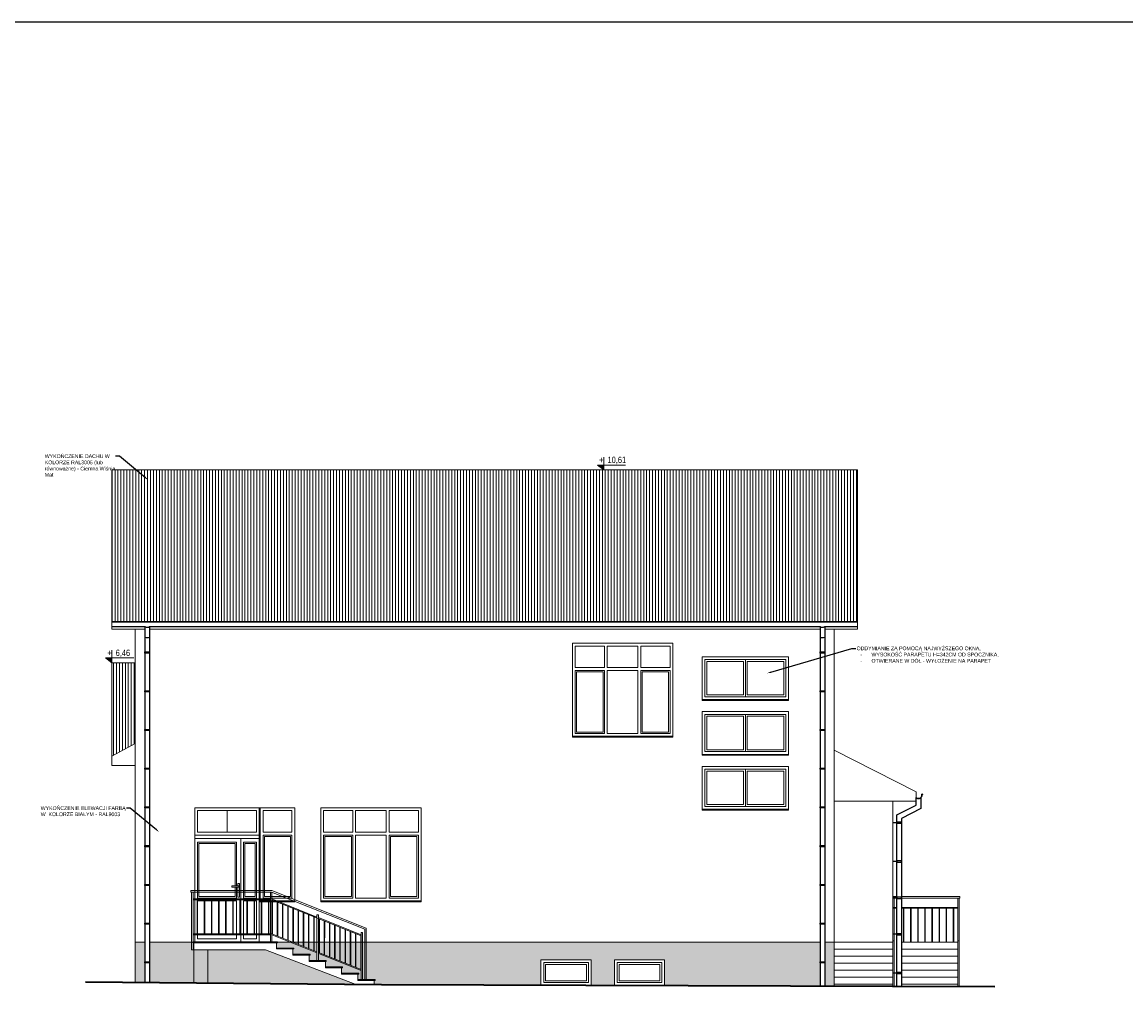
# Model space of a CAD drawing. Header units: millimetres. Extents: x 6506 to 39690, y 6022 to 25261.
# Tile 46 of 59: x 14382 to 16755, y 23160 to 25261. Entities that reach past the tile are written whole.
import ezdxf
from ezdxf import colors
from ezdxf.entities.mleader import LeaderData, LeaderLine
from ezdxf.enums import TextEntityAlignment as Align
from ezdxf.math import Vec2, Vec3

# ---------------------------------------------------------------- set-up
doc = ezdxf.new("R2010")
doc.units = ezdxf.units.MM
doc.layers.add('000_HATCH', color=253, linetype='Continuous', lineweight=5, transparency=0.5)
doc.layers.add('A_DZIAŁOWA_PROJEKTOWANE', color=7, linetype='Continuous', lineweight=18, true_color=0x007cb0)
for name, color, linetype, lineweight in [('A_KONST_ISTNIEJĄCE', 83, 'Continuous', 25), ('A_OPISY', 40, 'Continuous', 9), ('A_WIDOK', 141, 'Continuous', 13)]:
    doc.layers.add(name, color=color, linetype=linetype, lineweight=lineweight)
doc.layers.add('A_RYNNY', color=71, linetype='Continuous')
doc.styles.add('APLUS', font='arial.ttf', dxfattribs={"width": 0.6})
doc.styles.get("Standard").update_dxf_attribs({"font": 'arial.ttf'})

# ---------------------------------------------------------------- blocks, each defined once
blk = doc.blocks.new('*U160')
at = {"layer": 'A_WIDOK', "ltscale": 2}
for p, q in [((8.9, 0), (8.9, -73)), ((9.9, 0), (9.9, -73))]:
    blk.add_line(p, q, dxfattribs=at)
blk = doc.blocks.new('*U161')
at = {"layer": 'A_WIDOK', "color": 0, "linetype": 'ByBlock', "lineweight": -2, "transparency": 16777216, "rotation": 180}
for p in [(16219.4, 20401.2), (16234.7, 20401.2), (16250, 20401.2), (16265.3, 20401.2), (16280.6, 20401.2), (16295.9, 20401.2), (16311.2, 20401.2), (16326.5, 20401.2), (16341.8, 20401.2), (16357.1, 20401.2), (16372.4, 20401.2)]:
    blk.add_blockref('*U160', p, dxfattribs=at)
blk = doc.blocks.new('*U162')
at = {"layer": 'A_WIDOK', "ltscale": 2}
for p, q in [((0, 0), (-27.1, -67.8)), ((1.1, 0), (-26, -67.8))]:
    blk.add_line(p, q, dxfattribs=at)
blk = doc.blocks.new('*U163')
at = {"layer": 'A_WIDOK', "color": 0, "linetype": 'ByBlock', "lineweight": -2, "transparency": 16777216, "rotation": 21.81191494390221}
for p in [(11899.7, 20387.7), (11910.9, 20392.2), (11922.1, 20396.7), (11933.3, 20401.2), (11944.5, 20405.6), (11843.6, 20365.3), (11854.8, 20369.7), (11866.1, 20374.2), (11877.3, 20378.7), (11888.5, 20383.2), (11787.6, 20342.8), (11798.8, 20347.3), (11810, 20351.8), (11821.2, 20356.3), (11832.4, 20360.8), (11753.9, 20329.4), (11765.1, 20333.8), (11776.4, 20338.3)]:
    blk.add_blockref('*U162', p, dxfattribs=at)
blk = doc.blocks.new('*U9')
blk.add_hatch(color=256).paths.add_polyline_path([(0, 0.153), (-0.198, 0.153), (0, 0)])
blk.add_line((0, 0.153), (0, 0.4))
blk.add_lwpolyline([(0, 0.153), (0, 0), (-0.198, 0.153), (0.685, 0.153)])
at = {"style": 'APLUS', "width": 0.8}
blk.add_attdef('%%P_0.00', text='', height=0.2, dxfattribs=at).set_placement((-0.146, 0.153), align=Align.BOTTOM_LEFT)

msp = doc.modelspace()

# ---------------------------------------------------------------- hatches: boundary and pattern name
at = {"layer": '000_HATCH', "ltscale": 2}
h = msp.add_hatch(dxfattribs=at)
h.set_pattern_fill('ANSI31', color=256, scale=2, angle=45)
h.set_pattern_definition([(90, (-3039.768, -2375.465), (-6.35, 0), [])])
h.paths.add_polyline_path([(16177.7, 24297.8), (14574.7, 24297.8), (14574.7, 23971.8), (16177.7, 23971.8)])
h = msp.add_hatch(dxfattribs=at)
h.set_pattern_fill('ANSI31', color=256, scale=2, angle=45)
h.set_pattern_definition([(90, (-2839.768, -2375.465), (-6.35, 0), [])])
h.paths.add_polyline_path([(14624.7, 23883), (14574.7, 23883), (14574.7, 23682), (14624.7, 23709.5)])
h = msp.add_hatch(dxfattribs=at)
h.set_pattern_fill('AR-SAND', color=256, scale=0.2)
h.set_pattern_definition([(37.5, (-3039.768, -2075.465), (-0.3200063, 9.7882647), [0, -7.7216, 0, -8.636, 0, -8.255]), (7.5, (-3039.768, -2075.465), (8.9904657, 14.336502), [0, -4.1656, 0, -6.9596, 0, -2.667]), (327.5, (-3046.016, -2075.465), (15.8198474, 0.0287437), [0, -2.54, 0, -9.144, 0, -11.938]), (317.5, (-3046.016, -2075.465), (15.271129, 4.4585865), [0, -1.27, 0, -5.9944, 0, -6.858])])
h.paths.add_polyline_path([(16127.7, 23282), (16107.5, 23282), (16107.5, 23188.1), (16127.7, 23188)])
h.paths.add_polyline_path([(16097.5, 23282), (15121.7, 23282), (15121.7, 23202), (15140.7, 23202), (15140.7, 23200), (15138.7, 23200), (15138.7, 23191.1), (15154.7, 23191), (15497.1, 23190), (15497.1, 23244.3), (15605.1, 23244.3), (15605.1, 23189.6), (15655.1, 23189.5), (15655.1, 23244.3), (15763.1, 23244.3), (15763.1, 23189.1), (16097.5, 23188.1)])
h.paths.add_polyline_path([(14904.8, 23266), (14780.7, 23266), (14780.7, 23194.4), (15097.9, 23191.5)])
h.paths.add_polyline_path([(14780.7, 23266), (14750.7, 23266), (14750.7, 23194.7), (14780.7, 23194.4)])
h.paths.add_polyline_path([(14750.7, 23266), (14750.7, 23281), (14749.2, 23281), (14749.2, 23266), (14746.2, 23266), (14746.2, 23282), (14655.7, 23282), (14655.7, 23195.5), (14750.7, 23194.7)])
h.paths.add_polyline_path([(14645.7, 23282), (14624.7, 23282), (14624.7, 23195.8), (14645.7, 23195.6)])
h.paths.add_polyline_path([(14958.6, 23282), (14930.7, 23282), (14930.7, 23281), (14928.7, 23281), (14928.7, 23269.5), (14965.7, 23269.5), (14965.7, 23267.5), (14963.7, 23267.5), (14963.7, 23256), (15000.7, 23256), (15000.7, 23254), (14998.7, 23254), (14998.7, 23242.5), (15015.7, 23242.5), (15015.7, 23259.2)])
h.paths.add_polyline_path([(15018.7, 23258), (15018.7, 23242.5), (15035.7, 23242.5), (15035.7, 23240.5), (15033.7, 23240.5), (15033.7, 23229), (15070.7, 23229), (15070.7, 23227), (15068.7, 23227), (15068.7, 23215.5), (15105.7, 23215.5), (15105.7, 23213.5), (15103.7, 23213.5), (15103.7, 23202), (15110.7, 23202), (15110.7, 23221.1)])
h.paths.add_polyline_path([(15118.7, 23282), (15113.7, 23282), (15113.7, 23202), (15118.7, 23202)])
h.paths.add_polyline_path([(15110.7, 23282), (15018.7, 23282), (15018.7, 23260), (15110.7, 23223.1)])
h.paths.add_polyline_path([(15015.7, 23282), (14963.6, 23282), (15015.7, 23261.2)], flags=17)

# ---------------------------------------------------------------- linework, layer by layer
at = {"layer": 'A_KONST_ISTNIEJĄCE', "ltscale": 2}
msp.add_lwpolyline([(6506.4, 11214.7), (39689.6, 11214.7), (39689.6, 25260.9), (6506.4, 25260.9)], close=True, dxfattribs=at)
at = {"layer": 'A_RYNNY'}
for p, q in [((14574.7, 23970.8), (16177.7, 23970.8)), ((14574.7, 23960.8), (14645.7, 23960.8)), ((14645.7, 23960.8), (14645.7, 23195.6)), ((14655.7, 23960.8), (14655.7, 23195.5)), ((14655.7, 23960.8), (16097.5, 23960.8)), ((16097.5, 23960.8), (16097.5, 23187.9)), ((16107.5, 23960.8), (16107.5, 23187.9)), ((16107.5, 23960.8), (16177.7, 23960.8)), ((16262.7, 23539), (16253.7, 23539)), ((16262.7, 23455.7), (16253.7, 23455.7)), ((16262.7, 23377.4), (16253.7, 23377.4)), ((16262.7, 23299.1), (16253.7, 23299.1)), ((16262.7, 23215.8), (16253.7, 23215.8))]:
    msp.add_line(p, q, dxfattribs=at)
for points in [[(14645.7, 23906.2), (14655.7, 23906.2), (14655.7, 23903.9), (14645.7, 23903.9)], [(16097.5, 23906.2), (16107.5, 23906.2), (16107.5, 23903.9), (16097.5, 23903.9)], [(14645.7, 23822.9), (14655.7, 23822.9), (14655.7, 23820.6), (14645.7, 23820.6)], [(16097.5, 23822.9), (16107.5, 23822.9), (16107.5, 23820.6), (16097.5, 23820.6)], [(14645.7, 23739.6), (14655.7, 23739.6), (14655.7, 23737.3), (14645.7, 23737.3)], [(16097.5, 23739.6), (16107.5, 23739.6), (16107.5, 23737.3), (16097.5, 23737.3)], [(14645.7, 23656.3), (14655.7, 23656.3), (14655.7, 23654), (14645.7, 23654)], [(16097.5, 23656.3), (16107.5, 23656.3), (16107.5, 23654), (16097.5, 23654)], [(14645.7, 23573), (14655.7, 23573), (14655.7, 23570.7), (14645.7, 23570.7)], [(16097.5, 23573), (16107.5, 23573), (16107.5, 23570.7), (16097.5, 23570.7)], [(16272.7, 23540.1), (16262.7, 23540.1), (16262.7, 23537.8), (16272.7, 23537.8)], [(14645.7, 23489.7), (14655.7, 23489.7), (14655.7, 23487.4), (14645.7, 23487.4)], [(16097.5, 23489.7), (16107.5, 23489.7), (16107.5, 23487.4), (16097.5, 23487.4)], [(16272.7, 23456.8), (16262.7, 23456.8), (16262.7, 23454.5), (16272.7, 23454.5)], [(14645.7, 23406.4), (14655.7, 23406.4), (14655.7, 23404.1), (14645.7, 23404.1)], [(16097.5, 23406.4), (16107.5, 23406.4), (16107.5, 23404.1), (16097.5, 23404.1)], [(16272.7, 23378.6), (16262.7, 23378.6), (16262.7, 23376.3), (16272.7, 23376.3)], [(14645.7, 23323.1), (14655.7, 23323.1), (14655.7, 23320.8), (14645.7, 23320.8)], [(16097.5, 23323.1), (16107.5, 23323.1), (16107.5, 23320.8), (16097.5, 23320.8)], [(16272.7, 23300.3), (16262.7, 23300.3), (16262.7, 23298), (16272.7, 23298)], [(14645.7, 23239.8), (14655.7, 23239.8), (14655.7, 23237.5), (14645.7, 23237.5)], [(16097.5, 23239.8), (16107.5, 23239.8), (16107.5, 23237.5), (16097.5, 23237.5)], [(16272.7, 23217), (16262.7, 23217), (16262.7, 23214.7), (16272.7, 23214.7)]]:
    msp.add_lwpolyline(points, close=True, dxfattribs=at)
for points in [[(16262.7, 23187.4), (16262.7, 23555.7), (16304, 23576.9), (16304, 23593.1)], [(16314, 23593.1), (16314, 23569.3), (16272.7, 23548.2), (16272.7, 23187.3)], [(16303.7, 23593.3), (16305.2, 23592), (16307, 23591.2), (16309, 23590.9), (16310.9, 23591.2), (16312.7, 23592), (16314.3, 23593.3), (16315.5, 23595), (16316.2, 23596.9), (16316.5, 23599), (16317.2, 23599.3), (16317.4, 23599.4), (16317.5, 23599.6), (16317.6, 23599.8), (16317.6, 23600.1), (16317.6, 23600.3), (16317.4, 23600.5), (16317.2, 23600.7), (16317, 23600.7), (16316.7, 23600.6), (16316.5, 23600.5), (16316.4, 23600.3), (16316.3, 23600), (16316.4, 23600), (16316.4, 23600.3), (16316.6, 23600.5), (16316.7, 23600.6), (16317, 23600.6), (16317.2, 23600.6), (16317.4, 23600.5), (16317.5, 23600.3), (16317.6, 23600.1), (16317.6, 23599.9), (16317.5, 23599.6), (16317.4, 23599.4), (16317.2, 23599.3), (16316.4, 23599.1), (16316.2, 23596.9), (16315.4, 23595), (16314.2, 23593.3), (16312.7, 23592), (16310.9, 23591.2), (16309, 23590.9), (16307, 23591.2), (16305.2, 23592), (16303.7, 23593.3)]]:
    msp.add_lwpolyline(points, dxfattribs=at)
for centre in [(14650.7, 23969.9), (16102.5, 23969.9), (14650.7, 23947.5), (16102.5, 23947.5)]:
    msp.add_arc(centre, 10.4, 241.1455, 298.8545, dxfattribs=at)
at = {"layer": 'A_WIDOK', "ltscale": 2}
for p, q in [((14574.7, 24297.8), (16177.7, 24297.8)), ((14574.7, 23955), (14574.7, 24297.8)), ((16177.7, 23955), (16177.7, 24297.8)), ((14574.7, 23971.8), (16177.7, 23971.8)), ((14574.7, 23955), (14645.7, 23955)), ((14624.7, 23195.8), (14624.7, 23955)), ((14655.7, 23955), (16097.5, 23955)), ((16107.5, 23955), (16177.7, 23955)), ((16127.7, 23187), (16127.7, 23955)), ((14574.7, 23682), (14574.7, 23883)), ((14574.7, 23883), (14624.7, 23883)), ((15936.7, 23890), (15936.7, 23810)), ((15936.7, 23772), (15936.7, 23692)), ((14574.7, 23682), (14624.7, 23709.5)), ((16303.7, 23605.7), (16127.7, 23695.2)), ((14574.7, 23662), (14574.7, 23682)), ((14624.7, 23662), (14574.7, 23662)), ((15936.7, 23654), (15936.7, 23574)), ((16303.7, 23585.7), (16303.7, 23605.7)), ((14891.7, 23283), (14891.7, 23571)), ((14893.7, 23371), (14893.7, 23571)), ((16127.7, 23585.7), (16253.7, 23585.7)), ((16253.7, 23187), (16253.7, 23585.7)), ((16253.7, 23585.7), (16303.7, 23585.7)), ((14822.2, 23565), (14822.2, 23518.5)), ((14891.7, 23512.5), (14752.7, 23512.5)), ((14752.7, 23512.5), (14752.7, 23497.5)), ((14752.7, 23505), (14891.7, 23505)), ((14851.7, 23283), (14851.7, 23505)), ((14918.7, 23393), (14744.7, 23393)), ((14744.7, 23393), (14744.7, 23393)), ((14744.7, 23393), (14744.7, 23390)), ((14918.1, 23390), (14744.7, 23390)), ((14746.2, 23266), (14746.2, 23390)), ((14749.2, 23390), (14746.2, 23390)), ((14749.2, 23266), (14749.2, 23390)), ((14749.2, 23390), (14749.2, 23390)), ((14915.7, 23283), (14915.7, 23390)), ((15118.7, 23310), (14918.1, 23390)), ((15121.7, 23312), (14918.7, 23393)), ((14918.7, 23283), (14918.7, 23389.8)), ((16253.7, 23380), (16262.7, 23380)), ((16258.2, 23380), (16258.2, 23380)), ((16258.2, 23380), (16258.2, 23377)), ((16272.7, 23380), (16398.2, 23380)), ((16398.2, 23380), (16398.2, 23380)), ((16398.2, 23380), (16398.2, 23377)), ((14915.7, 23375), (14749.2, 23375)), ((14915.7, 23373), (14749.2, 23373)), ((14918.7, 23375), (15015.7, 23336.2)), ((14918.7, 23373), (15110.7, 23296.1)), ((16253.7, 23377), (16262.7, 23377)), ((16253.7, 23270), (16253.7, 23377)), ((16253.7, 23377), (16253.7, 23377)), ((16253.7, 23377), (16256.7, 23377)), ((16253.7, 23357), (16262.7, 23357)), ((16253.7, 23355), (16262.7, 23355)), ((16256.7, 23252), (16256.7, 23377)), ((16272.7, 23377), (16398.2, 23377)), ((16272.7, 23357), (16393.7, 23357)), ((16272.7, 23355), (16393.7, 23355)), ((16276.7, 23282), (16276.7, 23355)), ((16277.7, 23282), (16277.7, 23355)), ((16292, 23282), (16292, 23355)), ((16293, 23282), (16293, 23355)), ((16307.3, 23282), (16307.3, 23355)), ((16308.3, 23282), (16308.3, 23355)), ((16322.6, 23282), (16322.6, 23355)), ((16323.6, 23282), (16323.6, 23355)), ((16337.9, 23282), (16337.9, 23355)), ((16338.9, 23282), (16338.9, 23355)), ((16353.2, 23282), (16353.2, 23355)), ((16354.2, 23282), (16354.2, 23355)), ((16368.5, 23282), (16368.5, 23355)), ((16369.5, 23282), (16369.5, 23355)), ((16383.8, 23282), (16383.8, 23355)), ((16384.8, 23282), (16384.8, 23355)), ((16393.7, 23270), (16393.7, 23377)), ((16393.7, 23377), (16393.7, 23377)), ((16393.7, 23377), (16396.7, 23377)), ((16396.7, 23252), (16396.7, 23377)), ((15015.7, 23242.5), (15015.7, 23341.2)), ((15015.7, 23341.2), (15018.7, 23341.2)), ((15018.7, 23242.5), (15018.7, 23341.2)), ((15018.7, 23335), (15110.7, 23298.1)), ((15118.7, 23202), (15118.7, 23310)), ((15121.7, 23202), (15121.7, 23312)), ((14748.7, 23283), (14930.7, 23283)), ((14748.7, 23283), (14748.7, 23281)), ((14915.7, 23300), (14749.2, 23300)), ((14915.7, 23298), (14749.2, 23298)), ((14915.7, 23300), (14918.7, 23300)), ((14918.7, 23300), (15015.7, 23261.2)), ((14918.7, 23298), (15015.7, 23259.2)), ((14930.7, 23283), (14930.7, 23281)), ((15110.7, 23202), (15110.7, 23303.1)), ((15110.7, 23303.1), (15113.7, 23303.1)), ((15113.7, 23202), (15113.7, 23303.1)), ((16253.7, 23285.2), (16256.7, 23285.2)), ((16393.7, 23285.2), (16396.7, 23285.2)), ((14624.7, 23282), (14645.7, 23282)), ((14655.7, 23282), (14748.7, 23282)), ((14749.2, 23266), (14746.2, 23266)), ((14748.7, 23281), (14750.7, 23281)), ((14750.7, 23281), (14750.7, 23266)), ((14750.7, 23281), (14930.7, 23281)), ((14750.7, 23266), (14750.7, 23194.7)), ((14750.7, 23266), (14904.8, 23266)), ((14780.7, 23266), (14780.7, 23194.4)), ((15097.9, 23191.5), (14904.8, 23266)), ((14928.7, 23281), (14928.7, 23267.5)), ((14930.7, 23282), (16097.5, 23282)), ((14963.7, 23267.5), (14963.7, 23256)), ((15018.7, 23260), (15110.7, 23223.1)), ((16107.5, 23282), (16253.7, 23282)), ((16253.7, 23267), (16127.7, 23267)), ((16253.7, 23187), (16253.7, 23282)), ((16272.7, 23282), (16393.7, 23282)), ((16393.7, 23267), (16272.7, 23267)), ((16393.7, 23187), (16393.7, 23282)), ((14998.7, 23254), (14998.7, 23242.5)), ((15018.7, 23258), (15110.7, 23221.1)), ((15033.7, 23240.5), (15033.7, 23229)), ((16253.7, 23252), (16127.7, 23252)), ((16253.7, 23237), (16127.7, 23237)), ((16256.7, 23252), (16256.7, 23187.2)), ((16393.7, 23252), (16272.7, 23252)), ((16393.7, 23237), (16272.7, 23237)), ((16396.7, 23252), (16396.7, 23187.2)), ((15068.7, 23227), (15068.7, 23215.5)), ((15103.7, 23213.5), (15103.7, 23202)), ((16253.7, 23222), (16127.7, 23222)), ((16393.7, 23222), (16272.7, 23222)), ((15138.7, 23200), (15138.7, 23191.1)), ((16253.7, 23207), (16127.7, 23207)), ((16253.7, 23192), (16127.7, 23192)), ((16393.7, 23207), (16272.7, 23207)), ((16393.7, 23192), (16272.7, 23192))]:
    msp.add_line(p, q, dxfattribs=at)
for points in [[(15780.7, 23925), (15564.7, 23925), (15564.7, 23725), (15780.7, 23725)], [(15633.7, 23919), (15570.7, 23919), (15570.7, 23872.5), (15633.7, 23872.5)], [(15705.7, 23919), (15639.7, 23919), (15639.7, 23872.5), (15705.7, 23872.5)], [(15774.7, 23919), (15711.7, 23919), (15711.7, 23872.5), (15774.7, 23872.5)], [(15843.7, 23804), (16029.7, 23804), (16029.7, 23896), (15843.7, 23896)], [(15849.7, 23810), (16023.7, 23810), (16023.7, 23890), (15849.7, 23890)], [(15853.7, 23886), (15932.7, 23886), (15932.7, 23814), (15853.7, 23814)], [(15940.7, 23886), (16019.7, 23886), (16019.7, 23814), (15940.7, 23814)], [(15633.7, 23866.5), (15570.7, 23866.5), (15570.7, 23731), (15633.7, 23731)], [(15630.7, 23863.5), (15573.7, 23863.5), (15573.7, 23734), (15630.7, 23734)], [(15639.7, 23866.5), (15705.7, 23866.5), (15705.7, 23731), (15639.7, 23731)], [(15711.7, 23866.5), (15774.7, 23866.5), (15774.7, 23731), (15711.7, 23731)], [(15714.7, 23863.5), (15771.7, 23863.5), (15771.7, 23734), (15714.7, 23734)], [(16029.7, 23802), (15843.7, 23802), (15843.7, 23804), (16029.7, 23804)], [(15843.7, 23686), (16029.7, 23686), (16029.7, 23778), (15843.7, 23778)], [(15849.7, 23692), (16023.7, 23692), (16023.7, 23772), (15849.7, 23772)], [(15853.7, 23768), (15932.7, 23768), (15932.7, 23696), (15853.7, 23696)], [(15940.7, 23768), (16019.7, 23768), (16019.7, 23696), (15940.7, 23696)], [(15564.7, 23725), (15780.7, 23725), (15780.7, 23723), (15564.7, 23723)], [(16029.7, 23684), (15843.7, 23684), (15843.7, 23686), (16029.7, 23686)], [(15843.7, 23568), (16029.7, 23568), (16029.7, 23660), (15843.7, 23660)], [(15849.7, 23574), (16023.7, 23574), (16023.7, 23654), (15849.7, 23654)], [(15853.7, 23650), (15932.7, 23650), (15932.7, 23578), (15853.7, 23578)], [(15940.7, 23650), (16019.7, 23650), (16019.7, 23578), (15940.7, 23578)], [(15239.7, 23571), (15023.7, 23571), (15023.7, 23371), (15239.7, 23371)], [(16029.7, 23566), (15843.7, 23566), (15843.7, 23568), (16029.7, 23568)], [(14885.7, 23565), (14758.7, 23565), (14758.7, 23518.5), (14885.7, 23518.5)], [(14961.7, 23565), (14899.7, 23565), (14899.7, 23518.5), (14961.7, 23518.5)], [(15092.7, 23565), (15029.7, 23565), (15029.7, 23518.5), (15092.7, 23518.5)], [(15164.7, 23565), (15098.7, 23565), (15098.7, 23518.5), (15164.7, 23518.5)], [(15233.7, 23565), (15170.7, 23565), (15170.7, 23518.5), (15233.7, 23518.5)], [(14885.7, 23497.5), (14857.7, 23497.5), (14857.7, 23377), (14885.7, 23377)], [(14899.7, 23512.5), (14961.7, 23512.5), (14961.7, 23377), (14899.7, 23377)], [(14902.7, 23509.5), (14958.7, 23509.5), (14958.7, 23380), (14902.7, 23380)], [(15092.7, 23512.5), (15029.7, 23512.5), (15029.7, 23377), (15092.7, 23377)], [(15089.7, 23509.5), (15032.7, 23509.5), (15032.7, 23380), (15089.7, 23380)], [(15098.7, 23512.5), (15164.7, 23512.5), (15164.7, 23377), (15098.7, 23377)], [(15170.7, 23512.5), (15233.7, 23512.5), (15233.7, 23377), (15170.7, 23377)], [(15173.7, 23509.5), (15230.7, 23509.5), (15230.7, 23380), (15173.7, 23380)], [(14882.7, 23494.5), (14860.7, 23494.5), (14860.7, 23380), (14882.7, 23380)], [(14847.8, 23403.6), (14832.3, 23403.6), (14832.3, 23400.3), (14847.8, 23400.3)], [(14842.7, 23371), (14758.7, 23371), (14758.7, 23289), (14842.7, 23289)], [(14885.7, 23371), (14857.7, 23371), (14857.7, 23289), (14885.7, 23289)], [(14891.7, 23371), (14967.7, 23371), (14967.7, 23369), (14891.7, 23369)], [(15023.7, 23371), (15239.7, 23371), (15239.7, 23369), (15023.7, 23369)], [(14965.7, 23267.5), (14928.7, 23267.5), (14928.7, 23269.5), (14965.7, 23269.5)], [(15000.7, 23254), (14963.7, 23254), (14963.7, 23256), (15000.7, 23256)], [(15035.7, 23240.5), (14998.7, 23240.5), (14998.7, 23242.5), (15035.7, 23242.5)], [(15605.1, 23189.3), (15497.1, 23189.3), (15497.1, 23244.3), (15605.1, 23244.3)], [(15599.1, 23195.3), (15503.1, 23195.3), (15503.1, 23238.3), (15599.1, 23238.3)], [(15763.1, 23189.3), (15655.1, 23189.3), (15655.1, 23244.3), (15763.1, 23244.3)], [(15757.1, 23195.3), (15661.1, 23195.3), (15661.1, 23238.3), (15757.1, 23238.3)], [(15070.7, 23227), (15033.7, 23227), (15033.7, 23229), (15070.7, 23229)], [(15105.7, 23213.5), (15068.7, 23213.5), (15068.7, 23215.5), (15105.7, 23215.5)], [(15595.1, 23199.3), (15507.1, 23199.3), (15507.1, 23234.3), (15595.1, 23234.3)], [(15753.1, 23199.3), (15665.1, 23199.3), (15665.1, 23234.3), (15753.1, 23234.3)], [(15140.7, 23200), (15103.7, 23200), (15103.7, 23202), (15140.7, 23202)]]:
    msp.add_lwpolyline(points, close=True, dxfattribs=at)
for points in [[(14967.7, 23369), (14967.7, 23571), (14752.7, 23571), (14752.7, 23283), (14891.7, 23283)], [(14842.7, 23403.6), (14842.7, 23497.5), (14758.7, 23497.5), (14758.7, 23377), (14842.7, 23377), (14842.7, 23400.3)], [(14839.7, 23403.6), (14839.7, 23494.5), (14761.7, 23494.5), (14761.7, 23380), (14839.7, 23380), (14839.7, 23400.3)], [(14845.2, 23400.3), (14845.2, 23378.8), (14849.2, 23378.8), (14849.2, 23408.4), (14845.2, 23408.4), (14845.2, 23403.6)]]:
    msp.add_lwpolyline(points, dxfattribs=at)
at = {"layer": 'A_WIDOK', "lineweight": 35, "ltscale": 2}
msp.add_lwpolyline([(14517.9, 23196.8), (15154.7, 23191), (16472.9, 23187)], dxfattribs=at)

# ---------------------------------------------------------------- block references
at = {"layer": 'A_OPISY', "transparency": 33554687, "xscale": 68.67492864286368, "yscale": 68.67492864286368, "zscale": 68.67492864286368, "rotation": 1.435389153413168e-05}
for p, values in [((15632.2, 24297.8), {'%%P_0.00': '+  10,61'}), ((14574.7, 23883), {'%%P_0.00': '+  6,46'})]:
    msp.add_blockref('*U9', p, dxfattribs=at).add_auto_attribs(values)
at = {"layer": 'A_WIDOK', "extrusion": (0, 0, -1), "zscale": -1}
msp.add_blockref('*U161', (-31121.6, 2898.8), dxfattribs=at)
at = {"layer": 'A_WIDOK', "xscale": -1}
msp.add_blockref('*U163', (26864.6, 2966.8), dxfattribs=at)

# ---------------------------------------------------------------- leaders
at = {"layer": 'A_DZIAŁOWA_PROJEKTOWANE', "ltscale": 2}
ml = msp.add_multileader_mtext('Standard', dxfattribs=at)
ml.set_content('ODDYMIANIE ZA POMOCĄ NAJWYŻSZEGO OKNA, \\P\\pxi-3,l4,t4;-^IWYSOKOŚĆ PARAPETU H=342CM OD SPOCZNIKA,\\P-^IOTWIERANE W DÓŁ - WYŁOŻENIE NA PARAPET', color=256)
ml.set_leader_properties()
ml.build(insert=Vec2(0, 0))
ml.multileader.update_dxf_attribs({"arrow_head_size": 8})
ctx = ml.context
ctx.base_point, ctx.char_height, ctx.arrow_head_size, ctx.plane_origin = Vec3(16173.9, 23914), 8, 8, Vec3(16775.5, 23783.7)
notes = []
notes.append((ctx, [(1, (1, 1, 0), (16165.9, 23914), (1, 0), 8, [(0, [(15983.5, 23860.4)], 0, [])])]))
ctx.mtext.insert, ctx.mtext.width, ctx.mtext.defined_height, ctx.mtext.flow_direction = Vec3(16175.9, 23918), 309.191, 68.7, 5
at = {"layer": 'A_OPISY', "transparency": 33554687}
ml = msp.add_multileader_mtext('Standard', dxfattribs=at)
ml.set_content('WYKOŃCZENIE DACHU W KOLORZE RAL3005 (lub równoważne) - Ciemna Wiśnia Mat', color=256)
ml.set_leader_properties()
ml.build(insert=Vec2(0, 0))
ml.multileader.update_dxf_attribs({"arrow_head_size": 8})
ctx = ml.context
ctx.base_point, ctx.char_height, ctx.arrow_head_size, ctx.plane_origin = Vec3(14428.4, 24327.3), 8, 8, Vec3(14481.7, 24291.1)
notes.append((ctx, [(0, (1, 1, 0), (14590.8, 24327.3), (-1, 0), 8, [(0, [(14653, 24275.8)], 0, [])])]))
ctx.mtext.insert, ctx.mtext.width, ctx.mtext.defined_height, ctx.mtext.flow_direction = Vec3(14430.4, 24331.3), 160.538, 56.5, 5
ml = msp.add_multileader_mtext('Standard', dxfattribs=at)
ml.set_content('WYKOŃCZENIE ELEWACJI FARBĄ W  KOLORZE BIAŁYM - RAL9003', color=256)
ml.set_leader_properties()
ml.build(insert=Vec2(0, 0))
ml.multileader.update_dxf_attribs({"arrow_head_size": 8})
ctx = ml.context
ctx.base_point, ctx.char_height, ctx.arrow_head_size, ctx.plane_origin = Vec3(14419.7, 23570.4), 8, 8, Vec3(14505.1, 23534.2)
notes.append((ctx, [(0, (1, 1, 0), (14614.2, 23570.4), (-1, 0), 8, [(0, [(14676.5, 23518.9)], 0, [])])]))
ctx.mtext.insert, ctx.mtext.width, ctx.mtext.defined_height, ctx.mtext.flow_direction = Vec3(14421.7, 23574.5), 189.585, 56.5, 5
for ctx, leaders in notes:
    for number, flags, end, landing, length, lines in leaders:
        leader = LeaderData()
        leader.index, (leader.has_last_leader_line, leader.has_dogleg_vector, leader.attachment_direction) = number, flags
        leader.last_leader_point, leader.dogleg_vector, leader.dogleg_length = Vec3(end), Vec3(landing), length
        for number, points, colour, breaks in lines:
            line = LeaderLine()
            line.index, line.vertices, line.color, line.breaks = number, Vec3.list(points), colors.encode_raw_color(colour), breaks
            leader.lines.append(line)
        ctx.leaders.append(leader)

doc.saveas('drawing.dxf')
